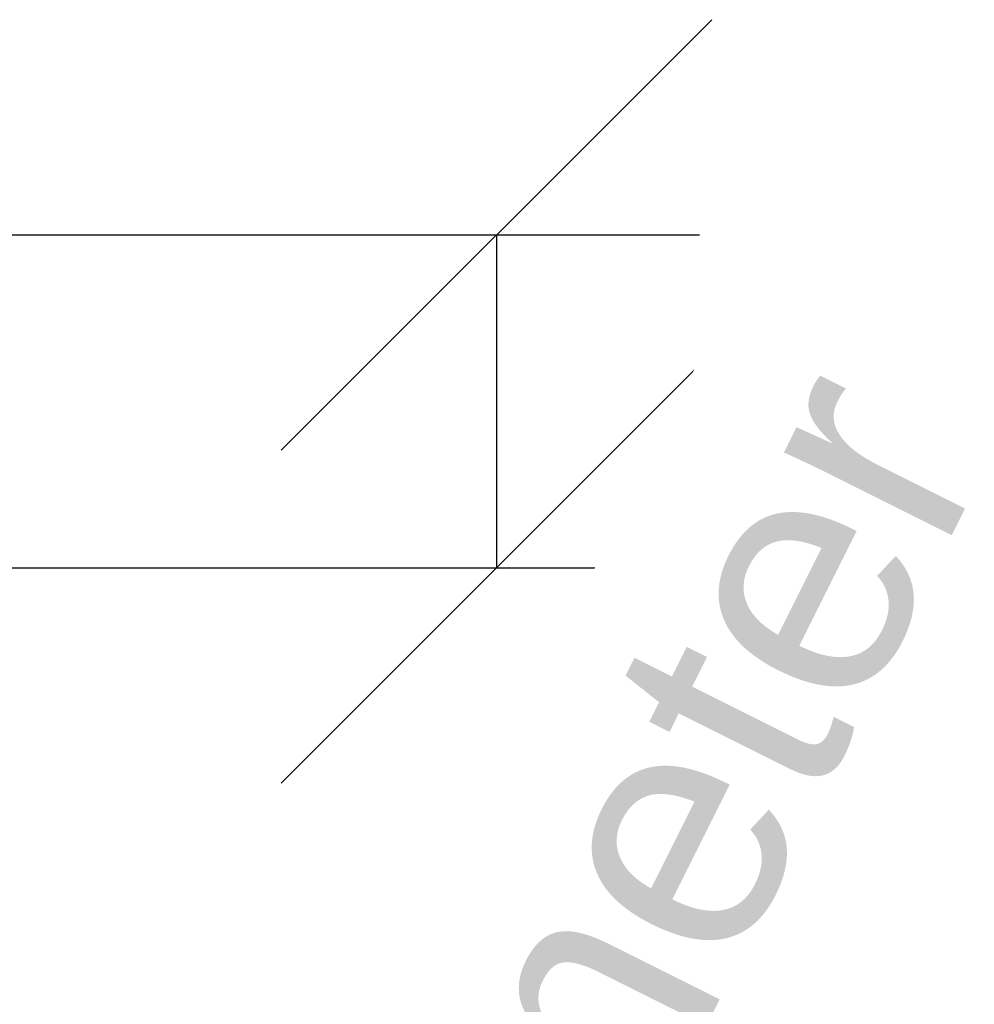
# Model space of a CAD drawing. Header units: millimetres. Extents: x -25 to 90, y -96 to 25.
# Tile 256 of 256: x 33 to 90, y -36 to 23. Entities that reach past the tile are written whole.
import ezdxf

# ---------------------------------------------------------------- set-up
doc = ezdxf.new("R2010")
doc.units = ezdxf.units.MM
doc.styles.add('Arial', font='arial.ttf', dxfattribs={"height": 14.6304})

msp = doc.modelspace()

# ---------------------------------------------------------------- linework, layer by layer
at = {"color": 1, "lineweight": 30}
for p, q in [((48.35, -2.61, -45), (74.221, 23.261, -45)), ((12.518, 10.326, -45), (73.478, 10.326, -45)), ((61.286, 10.326, -45), (61.286, -9.674, -45)), ((48.35, -22.61, -45), (74.221, 3.261, -45)), ((12.518, -9.674, -45), (73.478, -9.674, -45))]:
    msp.add_line(p, q, dxfattribs=at)

# ---------------------------------------------------------------- next in the draw order: texts
at = {"color": 5, "lineweight": 30, "insert": (59.41, -33.425, -64.683), "char_height": 14.6304, "width": 99.20583, "attachment_point": 2, "rotation": 63.43495, "line_spacing_factor": 0.941778, "style": 'Arial', "bg_fill": 3, "box_fill_scale": 1.25, "bg_fill_color": 256, "bg_fill_true_color": 13158600, "bg_fill_transparency": 0}
msp.add_mtext('Diameter', dxfattribs=at)

doc.saveas('drawing.dxf')
